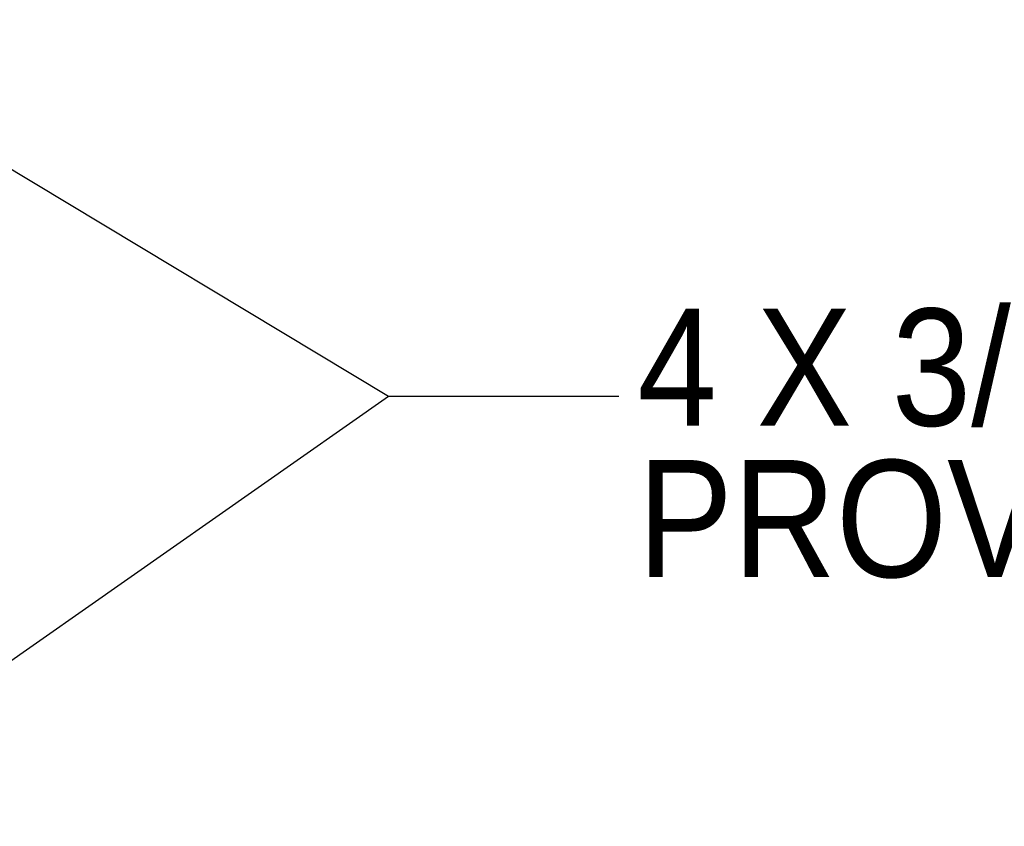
# Paper-space layout '3' of a CAD drawing. Header units: inches. Extents: x 1 to 109, y 1 to 85.
# Tile 106 of 109: x 66.04 to 71.3, y 73.42 to 77.73. Entities that reach past the tile are written whole.
import ezdxf

# ---------------------------------------------------------------- set-up
doc = ezdxf.new("R2010")
doc.units = ezdxf.units.IN
doc.header["$MEASUREMENT"] = 0
doc.styles.add('SLDTEXTSTYLE0', font='GOTHIC.TTF', dxfattribs={"width": 0.913})
doc.styles.get("Standard").update_dxf_attribs({"font": 'GOTHIC.TTF'})
doc.dimstyles.new('SLDDIMSTYLE2', dxfattribs={"dimtxt": 0, "dimasz": 0.65, "dimexe": 0, "dimexo": 0.0625, "dimgap": 0, "dimtad": 0, "dimtih": 1, "dimtoh": 1, "dimdec": 0, "dimrnd": 1e-09, "dimzin": 0, "dimdsep": 46, "dimtxsty": 'STANDARD', "dimsah": 1, "dimcen": 0.09, "dimadec": 0, "dimazin": 0, "dimtfac": 0.65, "dimtdec": 0, "dimtofl": 0, "dimtmove": 0, "dimatfit": 3, "dimfxl": 1, "dimfrac": 2, "dimtolj": 1, "dimtzin": 0, "dimarcsym": 0})

# ---------------------------------------------------------------- blocks, each defined once
blk = doc.blocks.new('SW_NOTE_30')
at = {"color": 0, "linetype": 'Continuous', "lineweight": 0, "ltscale": 5, "char_height": 0.625, "attachment_point": 1, "style": 'SLDTEXTSTYLE0'}
for s, insert in [('4 X 3/8-16 THREADED HOLES', (0.1003, 0.4675)), ('PROVIDED FOR LIFTING HARDWARE', (0.1003, -0.3407))]:
    blk.add_mtext(s, dxfattribs=dict(at, insert=insert))

psp = doc.layouts.new('3')

# ---------------------------------------------------------------- block references
at = {"color": 1, "linetype": 'Continuous', "lineweight": 0, "ltscale": 5}
psp.add_blockref('SW_NOTE_30', (69.2425, 75.7169), dxfattribs=at)

# ---------------------------------------------------------------- leaders
for points in [[(64.6732, 77.727), (68.0122, 75.7169), (69.2425, 75.7169)], [(64.7349, 73.4211), (68.0122, 75.7169), (69.2425, 75.7169)]]:
    psp.add_leader(points, dimstyle='SLDDIMSTYLE2', dxfattribs=at)

doc.saveas('drawing.dxf')
